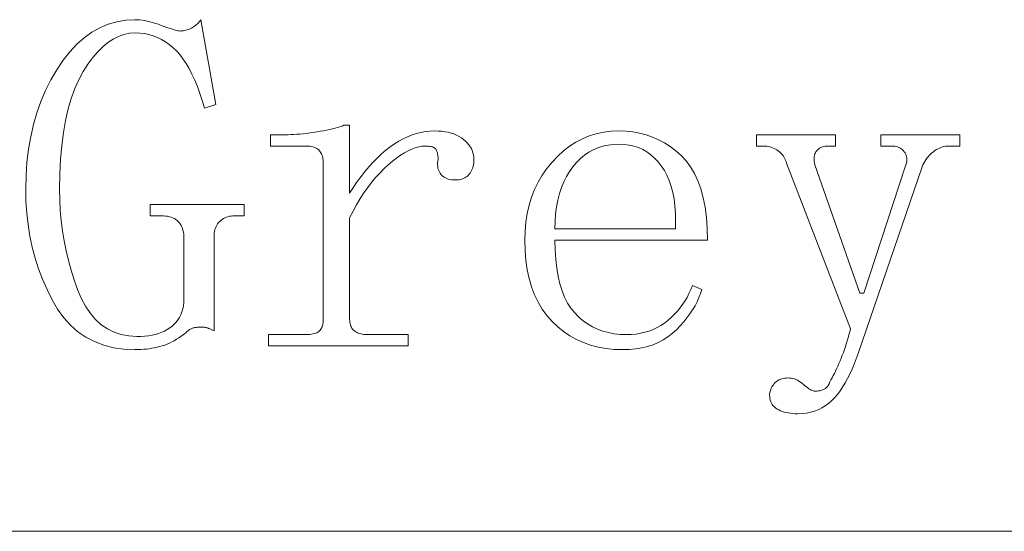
# Model space of a CAD drawing. Extents: x 1 to 297, y 1 to 210.
# Tile 149 of 171: x 244.73 to 249.21, y 51.06 to 53.39. Entities that reach past the tile are written whole.
import ezdxf

# ---------------------------------------------------------------- set-up
doc = ezdxf.new("R2010")
doc.units = 0

msp = doc.modelspace()

# ---------------------------------------------------------------- linework, layer by layer
at = {"color": 7, "lineweight": 13}
msp.add_line((220.3005, 51.064), (295.449, 51.064), dxfattribs=at)
for points in [[(245.2535, 53.3298), (245.228, 53.328), (245.2029, 53.3227), (245.1783, 53.3139), (245.1541, 53.3016), (245.1303, 53.2858), (245.1069, 53.2665), (245.084, 53.2437), (245.0615, 53.2173), (245.0394, 53.1874), (245.0178, 53.154), (244.9974, 53.1171), (244.9792, 53.0764), (244.9631, 53.032), (244.9492, 52.984), (244.9374, 52.9323), (244.9278, 52.8768), (244.9203, 52.8177), (244.9149, 52.755), (244.9117, 52.6885), (244.9106, 52.6183), (244.9115, 52.5706), (244.9139, 52.5234), (244.918, 52.4766), (244.9237, 52.4304), (244.931, 52.3848), (244.94, 52.3396), (244.9505, 52.2949), (244.9628, 52.2508), (244.9766, 52.2072), (244.9921, 52.164), (245.0094, 52.1233), (245.0289, 52.0869), (245.0506, 52.0548), (245.0744, 52.0269), (245.1003, 52.0033), (245.1284, 51.984), (245.1586, 51.969), (245.1909, 51.9583), (245.2254, 51.9519), (245.2621, 51.9498), (245.2805, 51.9501), (245.2982, 51.9513), (245.3152, 51.9532), (245.3313, 51.9559), (245.3467, 51.9594), (245.3613, 51.9636), (245.3752, 51.9687), (245.3882, 51.9744), (245.4005, 51.981), (245.4121, 51.9883), (245.4227, 51.9964), (245.4325, 52.0053), (245.4413, 52.0149), (245.4491, 52.0254), (245.456, 52.0365), (245.4619, 52.0485), (245.467, 52.0612), (245.471, 52.0747), (245.4742, 52.089), (245.4763, 52.104), (245.4763, 52.3955), (245.4761, 52.4055), (245.4753, 52.415), (245.474, 52.424), (245.4722, 52.4325), (245.4699, 52.4405), (245.4671, 52.4479), (245.4637, 52.4549), (245.4599, 52.4613), (245.4555, 52.4672), (245.4506, 52.4726), (245.4452, 52.4775), (245.4393, 52.4819), (245.4329, 52.4857), (245.4259, 52.4891), (245.4185, 52.4919), (245.4105, 52.4942), (245.402, 52.496), (245.393, 52.4973), (245.3835, 52.4981), (245.3735, 52.4983), (245.3221, 52.4983), (245.3221, 52.5498), (245.7506, 52.5498), (245.7506, 52.4983), (245.7078, 52.4983), (245.6994, 52.4981), (245.6913, 52.4973), (245.6836, 52.496), (245.6762, 52.4942), (245.6692, 52.4919), (245.6625, 52.4891), (245.6562, 52.4857), (245.6502, 52.4819), (245.6445, 52.4775), (245.6392, 52.4726), (245.6343, 52.4673), (245.6299, 52.4616), (245.6261, 52.4556), (245.6228, 52.4493), (245.6199, 52.4426), (245.6176, 52.4356), (245.6158, 52.4282), (245.6145, 52.4205), (245.6138, 52.4124), (245.6135, 52.404), (245.6135, 51.9755), (245.6101, 51.9771), (245.6068, 51.9787), (245.6036, 51.9802), (245.6005, 51.9816), (245.5974, 51.983), (245.5945, 51.9842), (245.5916, 51.9854), (245.5888, 51.9864), (245.5861, 51.9874), (245.5835, 51.9883), (245.5809, 51.9891), (245.5782, 51.9899), (245.5754, 51.9905), (245.5725, 51.9911), (245.5696, 51.9915), (245.5665, 51.9919), (245.5634, 51.9922), (245.5602, 51.9924), (245.5569, 51.9926), (245.5535, 51.9926), (245.5501, 51.9926), (245.5466, 51.9924), (245.5432, 51.9922), (245.5398, 51.9919), (245.5363, 51.9915), (245.5329, 51.9911), (245.5295, 51.9905), (245.5261, 51.9899), (245.5226, 51.9891), (245.5192, 51.9883), (245.5158, 51.9873), (245.5123, 51.9861), (245.5089, 51.9846), (245.5055, 51.9828), (245.5021, 51.9808), (245.4986, 51.9786), (245.4952, 51.976), (245.4918, 51.9732), (245.4884, 51.9702), (245.4849, 51.9669), (245.4746, 51.9586), (245.4642, 51.9508), (245.4537, 51.9435), (245.4431, 51.9367), (245.4324, 51.9305), (245.4217, 51.9247), (245.4108, 51.9195), (245.3999, 51.9148), (245.3889, 51.9106), (245.3778, 51.9069), (245.3665, 51.9036), (245.355, 51.9007), (245.3432, 51.8982), (245.3311, 51.8959), (245.3188, 51.894), (245.3063, 51.8925), (245.2935, 51.8913), (245.2804, 51.8904), (245.2671, 51.8899), (245.2535, 51.8898), (245.2034, 51.892), (245.1561, 51.8988), (245.1116, 51.9102), (245.0697, 51.9261), (245.0306, 51.9465), (244.9943, 51.9715), (244.9607, 52.0011), (244.9298, 52.0351), (244.9017, 52.0737), (244.8763, 52.1169), (244.8535, 52.1628), (244.8331, 52.2096), (244.8152, 52.2574), (244.7995, 52.3062), (244.7863, 52.3558), (244.7755, 52.4064), (244.7672, 52.458), (244.7612, 52.5105), (244.7576, 52.5639), (244.7563, 52.6183), (244.7578, 52.6809), (244.762, 52.7416), (244.7691, 52.8005), (244.779, 52.8576), (244.7917, 52.913), (244.8073, 52.9665), (244.8257, 53.0182), (244.8469, 53.0682), (244.8709, 53.1163), (244.8978, 53.1626), (244.9268, 53.2058), (244.9573, 53.2444), (244.9892, 53.2785), (245.0226, 53.308), (245.0574, 53.333), (245.0937, 53.3534), (245.1315, 53.3693), (245.1707, 53.3807), (245.2114, 53.3875), (245.2535, 53.3898), (245.2639, 53.3895), (245.2747, 53.3887), (245.2859, 53.3874), (245.2974, 53.3856), (245.3092, 53.3833), (245.3214, 53.3805), (245.3339, 53.3772), (245.3468, 53.3733), (245.36, 53.3689), (245.3735, 53.364), (245.3867, 53.3592), (245.3989, 53.3548), (245.41, 53.3509), (245.4201, 53.3476), (245.4292, 53.3448), (245.4373, 53.3424), (245.4443, 53.3406), (245.4503, 53.3394), (245.4553, 53.3386), (245.4592, 53.3383), (245.4644, 53.3385), (245.4695, 53.3388), (245.4746, 53.3395), (245.4798, 53.3404), (245.4849, 53.3415), (245.4901, 53.343), (245.4952, 53.3446), (245.5004, 53.3466), (245.5055, 53.3487), (245.5106, 53.3512), (245.5157, 53.3539), (245.5206, 53.3568), (245.5253, 53.3601), (245.5298, 53.3635), (245.5342, 53.3673), (245.5384, 53.3712), (245.5424, 53.3755), (245.5463, 53.38), (245.55, 53.3847), (245.5535, 53.3898), (245.6221, 53.004), (245.5706, 52.9869), (245.5601, 53.0219), (245.549, 53.055), (245.5375, 53.086), (245.5254, 53.1151), (245.5128, 53.1423), (245.4997, 53.1674), (245.486, 53.1906), (245.4719, 53.2118), (245.4572, 53.2311), (245.4421, 53.2483), (245.4263, 53.2638), (245.4098, 53.2776), (245.3927, 53.2899), (245.3749, 53.3004), (245.3564, 53.3094), (245.3371, 53.3167), (245.3173, 53.3224), (245.2967, 53.3265), (245.2754, 53.3289)], [(246.2306, 52.6012), (246.2479, 52.628), (246.2654, 52.6535), (246.2832, 52.6777), (246.3013, 52.7006), (246.3196, 52.7223), (246.3381, 52.7426), (246.3569, 52.7617), (246.376, 52.7795), (246.3953, 52.796), (246.4149, 52.8112), (246.4347, 52.825), (246.4545, 52.8374), (246.4745, 52.8483), (246.4945, 52.8578), (246.5146, 52.8658), (246.5347, 52.8724), (246.555, 52.8775), (246.5754, 52.8811), (246.5958, 52.8833), (246.6163, 52.884), (246.6331, 52.8837), (246.6491, 52.8825), (246.6643, 52.8806), (246.6788, 52.8779), (246.6924, 52.8744), (246.7053, 52.8702), (246.7175, 52.8651), (246.7288, 52.8594), (246.7394, 52.8528), (246.7492, 52.8455), (246.7582, 52.8376), (246.7662, 52.8295), (246.7733, 52.8212), (246.7794, 52.8126), (246.7846, 52.8037), (246.7888, 52.7946), (246.7921, 52.7852), (246.7945, 52.7755), (246.7959, 52.7656), (246.7964, 52.7555), (246.7961, 52.7471), (246.7955, 52.739), (246.7944, 52.7313), (246.7929, 52.7239), (246.791, 52.7169), (246.7886, 52.7102), (246.7858, 52.7039), (246.7826, 52.6979), (246.779, 52.6922), (246.7749, 52.6869), (246.7704, 52.682), (246.7655, 52.6776), (246.7601, 52.6738), (246.7543, 52.6704), (246.7481, 52.6676), (246.7415, 52.6653), (246.7344, 52.6635), (246.7269, 52.6622), (246.719, 52.6614), (246.7106, 52.6612), (246.7023, 52.6614), (246.6944, 52.6622), (246.6868, 52.6635), (246.6798, 52.6653), (246.6731, 52.6676), (246.6669, 52.6704), (246.6611, 52.6738), (246.6558, 52.6776), (246.6508, 52.682), (246.6463, 52.6869), (246.6424, 52.6922), (246.639, 52.6979), (246.6362, 52.7039), (246.634, 52.7102), (246.6324, 52.7169), (246.6314, 52.7239), (246.631, 52.7313), (246.6313, 52.739), (246.6321, 52.7471), (246.6335, 52.7555), (246.6334, 52.7605), (246.6331, 52.7654), (246.6327, 52.7701), (246.6321, 52.7747), (246.6313, 52.779), (246.6304, 52.7832), (246.6293, 52.7873), (246.628, 52.7911), (246.6266, 52.7948), (246.6249, 52.7983), (246.6229, 52.8016), (246.6201, 52.8045), (246.6167, 52.8071), (246.6126, 52.8093), (246.6078, 52.8112), (246.6023, 52.8127), (246.5961, 52.8139), (246.5893, 52.8148), (246.5817, 52.8153), (246.5735, 52.8155), (246.5595, 52.8146), (246.5449, 52.812), (246.5296, 52.8078), (246.5138, 52.8018), (246.4974, 52.794), (246.4804, 52.7846), (246.4628, 52.7735), (246.4446, 52.7606), (246.4258, 52.746), (246.4064, 52.7298), (246.3869, 52.7119), (246.3678, 52.6927), (246.3491, 52.6722), (246.3309, 52.6502), (246.3131, 52.6269), (246.2958, 52.6022), (246.2789, 52.5762), (246.2623, 52.5487), (246.2463, 52.5199), (246.2306, 52.4898), (246.2306, 52.0269), (246.2309, 52.0202), (246.2315, 52.0139), (246.2326, 52.0079), (246.2341, 52.0022), (246.236, 51.9969), (246.2384, 51.9919), (246.2411, 51.9873), (246.2444, 51.983), (246.248, 51.9791), (246.2521, 51.9755), (246.2565, 51.9722), (246.2612, 51.9693), (246.2661, 51.9667), (246.2713, 51.9645), (246.2767, 51.9626), (246.2824, 51.9611), (246.2884, 51.9599), (246.2946, 51.959), (246.3011, 51.9585), (246.3078, 51.9583), (246.4964, 51.9583), (246.4964, 51.9069), (245.8621, 51.9069), (245.8621, 51.9583), (246.0335, 51.9583), (246.0418, 51.9585), (246.0496, 51.959), (246.0569, 51.9599), (246.0637, 51.9611), (246.0699, 51.9626), (246.0757, 51.9645), (246.0809, 51.9667), (246.0856, 51.9693), (246.0898, 51.9722), (246.0935, 51.9755), (246.0968, 51.9791), (246.0997, 51.983), (246.1022, 51.9873), (246.1045, 51.9919), (246.1064, 51.9969), (246.1079, 52.0022), (246.1091, 52.0079), (246.11, 52.0139), (246.1105, 52.0202), (246.1106, 52.0269), (246.1106, 52.7383), (246.1105, 52.7451), (246.11, 52.7515), (246.1091, 52.7577), (246.1079, 52.7637), (246.1064, 52.7694), (246.1045, 52.7748), (246.1022, 52.78), (246.0997, 52.785), (246.0968, 52.7896), (246.0935, 52.794), (246.0898, 52.7981), (246.0856, 52.8018), (246.0809, 52.805), (246.0757, 52.8078), (246.0699, 52.8101), (246.0637, 52.812), (246.0569, 52.8135), (246.0496, 52.8146), (246.0418, 52.8153), (246.0335, 52.8155), (245.8706, 52.8155), (245.8706, 52.8669), (245.9392, 52.8669), (245.9514, 52.867), (245.9641, 52.8674), (245.9771, 52.8681), (245.9906, 52.869), (246.0046, 52.8701), (246.0189, 52.8715), (246.0337, 52.8732), (246.0489, 52.8751), (246.0646, 52.8773), (246.0806, 52.8798), (246.0965, 52.8824), (246.1117, 52.8851), (246.126, 52.8879), (246.1396, 52.8907), (246.1524, 52.8937), (246.1645, 52.8967), (246.1757, 52.8999), (246.1862, 52.9031), (246.196, 52.9064), (246.2049, 52.9098), (246.2306, 52.9098)], [(247.1649, 52.3869), (247.1658, 52.3419), (247.1685, 52.2996), (247.173, 52.26), (247.1793, 52.223), (247.1874, 52.1887), (247.1973, 52.157), (247.209, 52.128), (247.2225, 52.1016), (247.2378, 52.0779), (247.2549, 52.0569), (247.2735, 52.0382), (247.2932, 52.0214), (247.3139, 52.0066), (247.3358, 51.9938), (247.3589, 51.983), (247.383, 51.9741), (247.4082, 51.9672), (247.4346, 51.9623), (247.4621, 51.9593), (247.4906, 51.9583), (247.5126, 51.959), (247.5338, 51.9609), (247.5544, 51.9641), (247.5743, 51.9686), (247.5935, 51.9744), (247.612, 51.9815), (247.6298, 51.9898), (247.647, 51.9995), (247.6634, 52.0104), (247.6792, 52.0226), (247.6942, 52.0358), (247.7083, 52.0495), (247.7216, 52.0639), (247.7341, 52.0788), (247.7456, 52.0944), (247.7563, 52.1106), (247.7662, 52.1273), (247.7752, 52.1447), (247.7834, 52.1626), (247.7906, 52.1812), (247.8335, 52.164), (247.8277, 52.1452), (247.8206, 52.1265), (247.8123, 52.1079), (247.8026, 52.0893), (247.7917, 52.0708), (247.7795, 52.0524), (247.766, 52.0341), (247.7512, 52.0159), (247.7351, 51.9978), (247.7178, 51.9798), (247.6991, 51.9627), (247.6792, 51.9474), (247.658, 51.9339), (247.6355, 51.9222), (247.6117, 51.9123), (247.5866, 51.9042), (247.5603, 51.8979), (247.5326, 51.8934), (247.5037, 51.8907), (247.4735, 51.8898), (247.4348, 51.891), (247.3976, 51.8949), (247.3618, 51.9013), (247.3274, 51.9103), (247.2946, 51.9219), (247.2632, 51.936), (247.2332, 51.9528), (247.2047, 51.972), (247.1776, 51.9939), (247.1521, 52.0183), (247.1284, 52.0452), (247.1073, 52.0742), (247.0887, 52.1055), (247.0725, 52.139), (247.0589, 52.1748), (247.0477, 52.2127), (247.039, 52.2529), (247.0327, 52.2954), (247.029, 52.34), (247.0278, 52.3869), (247.029, 52.429), (247.0327, 52.4697), (247.039, 52.5089), (247.0477, 52.5467), (247.0589, 52.583), (247.0725, 52.6178), (247.0887, 52.6512), (247.1073, 52.6831), (247.1284, 52.7136), (247.1521, 52.7426), (247.1775, 52.7695), (247.204, 52.7935), (247.2316, 52.8147), (247.2604, 52.8331), (247.2903, 52.8487), (247.3213, 52.8614), (247.3534, 52.8713), (247.3866, 52.8784), (247.4209, 52.8826), (247.4563, 52.884), (247.4885, 52.8829), (247.5198, 52.8796), (247.5502, 52.874), (247.5798, 52.8662), (247.6085, 52.8562), (247.6364, 52.8439), (247.6633, 52.8294), (247.6895, 52.8127), (247.7148, 52.7938), (247.7392, 52.7726), (247.762, 52.7487), (247.7824, 52.7215), (247.8004, 52.6911), (247.816, 52.6574), (247.8292, 52.6205), (247.84, 52.5803), (247.8484, 52.5368), (247.8544, 52.4901), (247.858, 52.4401), (247.8592, 52.3869)], [(248.5535, 52.1469), (248.5706, 52.1469), (248.7592, 52.7212), (248.7623, 52.7296), (248.7645, 52.7376), (248.766, 52.7454), (248.7668, 52.7527), (248.7667, 52.7598), (248.7659, 52.7664), (248.7643, 52.7728), (248.7619, 52.7788), (248.7588, 52.7844), (248.7549, 52.7898), (248.7505, 52.7946), (248.7458, 52.799), (248.7409, 52.8029), (248.7357, 52.8062), (248.7303, 52.809), (248.7246, 52.8114), (248.7186, 52.8132), (248.7124, 52.8144), (248.7059, 52.8152), (248.6992, 52.8155), (248.6478, 52.8155), (248.6478, 52.8669), (249.0078, 52.8669), (249.0078, 52.8155), (248.9563, 52.8155), (248.9495, 52.8152), (248.9426, 52.8144), (248.9358, 52.8132), (248.9289, 52.8114), (248.9221, 52.809), (248.9152, 52.8062), (248.9084, 52.8029), (248.9015, 52.799), (248.8946, 52.7946), (248.8878, 52.7898), (248.8811, 52.7844), (248.8748, 52.7788), (248.8687, 52.7728), (248.8631, 52.7664), (248.8578, 52.7598), (248.8528, 52.7527), (248.8482, 52.7454), (248.8439, 52.7376), (248.84, 52.7296), (248.8363, 52.7212), (248.5449, 51.8726), (248.5361, 51.8475), (248.5269, 51.8234), (248.5173, 51.8005), (248.5072, 51.7787), (248.4967, 51.758), (248.4858, 51.7384), (248.4744, 51.7199), (248.4626, 51.7026), (248.4504, 51.6863), (248.4378, 51.6712), (248.4245, 51.6573), (248.4105, 51.645), (248.3957, 51.634), (248.3802, 51.6246), (248.3638, 51.6165), (248.3468, 51.61), (248.3289, 51.6049), (248.3102, 51.6012), (248.2908, 51.5991), (248.2706, 51.5983), (248.2589, 51.5985), (248.2477, 51.5992), (248.237, 51.6003), (248.2267, 51.6018), (248.2171, 51.6037), (248.2079, 51.606), (248.1992, 51.6088), (248.1911, 51.612), (248.1835, 51.6157), (248.1763, 51.6198), (248.1698, 51.6243), (248.164, 51.6292), (248.1589, 51.6345), (248.1544, 51.6403), (248.1506, 51.6465), (248.1476, 51.6532), (248.1452, 51.6603), (248.1434, 51.6678), (248.1424, 51.6757), (248.1421, 51.684), (248.1423, 51.6892), (248.1429, 51.6943), (248.144, 51.6995), (248.1455, 51.7046), (248.1474, 51.7098), (248.1498, 51.7149), (248.1526, 51.72), (248.1558, 51.7252), (248.1594, 51.7303), (248.1635, 51.7355), (248.168, 51.7404), (248.1729, 51.7447), (248.1783, 51.7486), (248.1841, 51.7519), (248.1903, 51.7548), (248.1969, 51.7571), (248.204, 51.7589), (248.2115, 51.7602), (248.2194, 51.7609), (248.2278, 51.7612), (248.2346, 51.7609), (248.2415, 51.76), (248.2484, 51.7585), (248.2552, 51.7564), (248.2621, 51.7537), (248.2689, 51.7504), (248.2758, 51.7465), (248.2826, 51.742), (248.2895, 51.7369), (248.2964, 51.7312), (248.303, 51.7255), (248.3094, 51.7204), (248.3154, 51.7159), (248.321, 51.712), (248.3264, 51.7087), (248.3313, 51.706), (248.336, 51.7039), (248.3402, 51.7024), (248.3442, 51.7015), (248.3478, 51.7012), (248.3528, 51.7013), (248.3577, 51.7015), (248.3624, 51.702), (248.367, 51.7026), (248.3714, 51.7033), (248.3755, 51.7043), (248.3796, 51.7054), (248.3834, 51.7067), (248.3871, 51.7081), (248.3906, 51.7098), (248.394, 51.7116), (248.3972, 51.7139), (248.4001, 51.7164), (248.403, 51.7194), (248.4056, 51.7226), (248.4081, 51.7262), (248.4104, 51.7302), (248.4126, 51.7344), (248.4146, 51.7391), (248.4164, 51.744), (248.4215, 51.7528), (248.4266, 51.762), (248.4318, 51.7717), (248.4369, 51.7818), (248.4421, 51.7923), (248.4472, 51.8032), (248.4523, 51.8145), (248.4575, 51.8263), (248.4626, 51.8385), (248.4678, 51.8512), (248.4728, 51.8641), (248.4777, 51.8771), (248.4824, 51.8901), (248.487, 51.9033), (248.4913, 51.9165), (248.4955, 51.9299), (248.4996, 51.9433), (248.5034, 51.9568), (248.5071, 51.9704), (248.5106, 51.984), (248.2192, 52.7383), (248.2173, 52.7451), (248.2149, 52.7515), (248.2121, 52.7577), (248.2089, 52.7637), (248.2053, 52.7694), (248.2012, 52.7748), (248.1967, 52.78), (248.1918, 52.785), (248.1864, 52.7896), (248.1806, 52.794), (248.1746, 52.7981), (248.1685, 52.8018), (248.1622, 52.805), (248.1559, 52.8078), (248.1496, 52.8101), (248.1431, 52.812), (248.1365, 52.8135), (248.1299, 52.8146), (248.1232, 52.8153), (248.1163, 52.8155), (248.0821, 52.8155), (248.0821, 52.8669), (248.4421, 52.8669), (248.4421, 52.8155), (248.4078, 52.8155), (248.4011, 52.8153), (248.3947, 52.8146), (248.3887, 52.8135), (248.3831, 52.812), (248.3778, 52.8101), (248.3728, 52.8078), (248.3682, 52.805), (248.3639, 52.8018), (248.36, 52.7981), (248.3564, 52.794), (248.3532, 52.7895), (248.3505, 52.7846), (248.3484, 52.7793), (248.3468, 52.7735), (248.3456, 52.7673), (248.345, 52.7606), (248.345, 52.7535), (248.3454, 52.746), (248.3463, 52.7381), (248.3478, 52.7298)], [(247.7135, 52.4383), (247.7144, 52.4751), (247.7137, 52.5102), (247.7113, 52.5434), (247.7073, 52.5748), (247.7017, 52.6044), (247.6945, 52.6322), (247.6856, 52.6582), (247.6751, 52.6824), (247.663, 52.7049), (247.6492, 52.7255), (247.6342, 52.7442), (247.6182, 52.761), (247.6013, 52.7757), (247.5834, 52.7886), (247.5646, 52.7994), (247.5448, 52.8083), (247.5241, 52.8152), (247.5025, 52.8201), (247.4799, 52.8231), (247.4563, 52.824), (247.4311, 52.823), (247.4068, 52.8199), (247.3835, 52.8148), (247.361, 52.8076), (247.3396, 52.7983), (247.319, 52.787), (247.2995, 52.7736), (247.2808, 52.7582), (247.2631, 52.7407), (247.2464, 52.7212), (247.2309, 52.6998), (247.217, 52.677), (247.2048, 52.6525), (247.1942, 52.6266), (247.1853, 52.599), (247.1779, 52.57), (247.1723, 52.5394), (247.1682, 52.5072), (247.1657, 52.4736), (247.1649, 52.4383)]]:
    msp.add_lwpolyline(points, close=True, dxfattribs=at)

doc.saveas('drawing.dxf')
